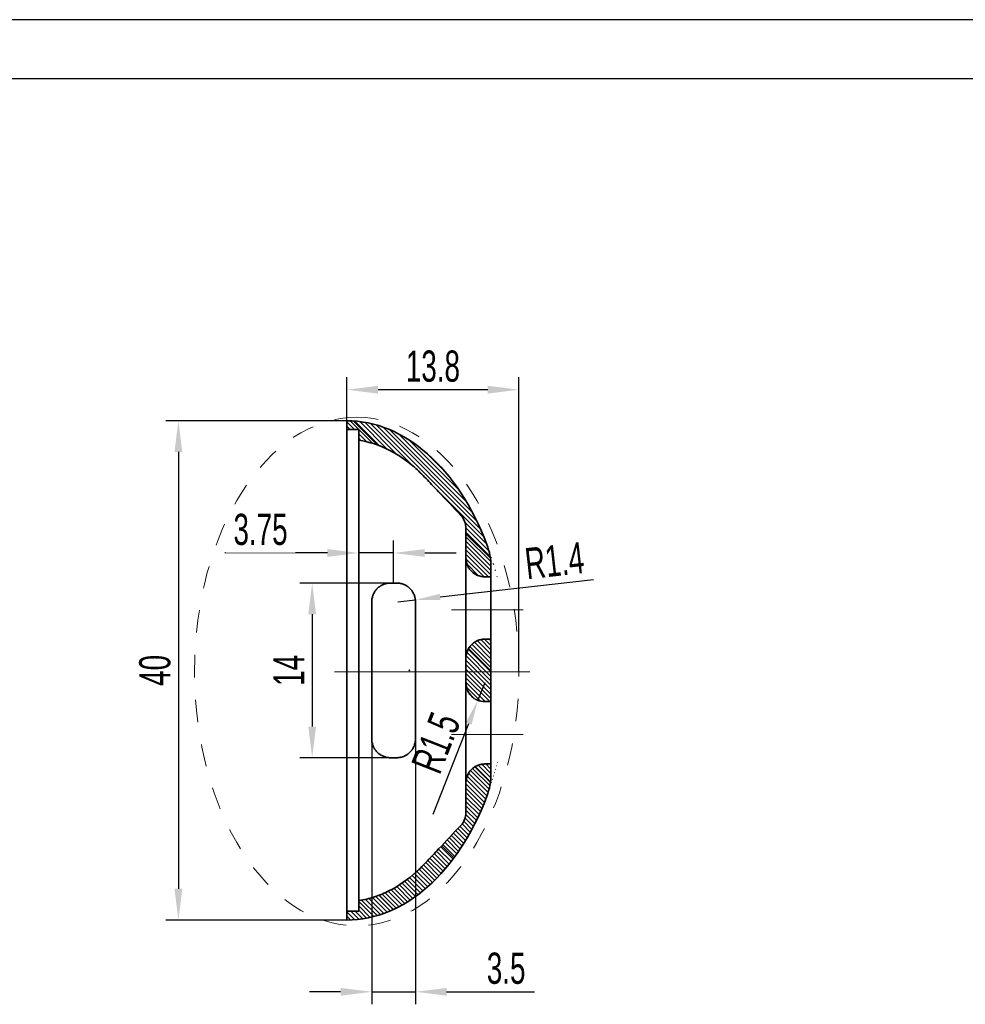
# Model space of a CAD drawing. Header units: millimetres. Extents: x 1490 to 1787, y 294 to 785.
# Tile 10 of 11: x 1620 to 1695, y 706 to 785. Entities that reach past the tile are written whole.
import ezdxf

# ---------------------------------------------------------------- set-up
doc = ezdxf.new("R2010")
doc.units = ezdxf.units.MM
doc.header["$LTSCALE"] = 1.8
doc.header["$MEASUREMENT"] = 0
doc.linetypes.add('点画线', pattern=[18, 12, -2, 2, -2])
doc.linetypes.add('虚线', pattern=[2, 1, -1])
doc.layers.add('1轮廓实线层', color=7, linetype='Continuous')
doc.layers.add('2细线层', color=4, linetype='Continuous')
for name, color, linetype, lineweight in [('中心线层', 1, '点画线', 18), ('剖面线层', 4, 'Continuous', 18), ('尺寸线层', 3, 'Continuous', 18), ('粗实线层', 7, 'Continuous', 35), ('虚线层', 6, '虚线', 18)]:
    doc.layers.add(name, color=color, linetype=linetype, lineweight=lineweight)
doc.styles.add('标准', font='txt', dxfattribs={"width": 0.667})
doc.dimstyles.new('标准', dxfattribs={"dimtxt": 2.5, "dimasz": 2.5, "dimexe": 1, "dimexo": 0, "dimtad": 1, "dimdsep": 46, "dimtxsty": '标准', "dimblk": '_CAXARROW', "dimcen": 0, "dimdle": 3.5, "dimazin": 2, "dimtfac": 0.707107, "dimtdec": 3, "dimtmove": 0, "dimatfit": 3, "dimfxl": 1, "dimtolj": 1, "dimarcsym": 1})

# ---------------------------------------------------------------- blocks, each defined once
blk = doc.blocks.new('_CAXARROW')
blk.add_hatch(color=0).paths.add_polyline_path([(0, 0), (-1, 0.125), (-1, -0.125)], flags=0)
blk = doc.blocks.new('*D51')
at = {"layer": 'Defpoints', "color": 0}
for p in [(1649.505, 739.754), (1642.976, 725.754), (1649.755, 725.754)]:
    blk.add_point(p, dxfattribs=at)
at = {"layer": '尺寸线层', "color": 0, "lineweight": -2}
for p, q in [((1649.505, 739.754), (1641.976, 739.754)), ((1642.976, 737.254), (1642.976, 728.254)), ((1649.755, 725.754), (1641.976, 725.754))]:
    blk.add_line(p, q, dxfattribs=at)
at = {"layer": '尺寸线层', "color": 0, "lineweight": -2, "xscale": 2.5, "yscale": 2.5, "zscale": 2.5}
for p, rotation in [((1642.976, 739.754), 90), ((1642.976, 725.754), 270)]:
    blk.add_blockref('_CAXARROW', p, dxfattribs=dict(at, rotation=rotation))
at = {"layer": '尺寸线层', "color": 0, "insert": (1641.101, 732.754), "char_height": 2.5, "attachment_point": 5, "rotation": 90, "style": '标准'}
blk.add_mtext('\\A1;14', dxfattribs=at)
blk = doc.blocks.new('*D59')
at = {"layer": 'Defpoints', "color": 0}
for p in [(1645.755, 755.242), (1645.755, 732.627), (1659.551, 732.662)]:
    blk.add_point(p, dxfattribs=at)
at = {"layer": '尺寸线层', "color": 0, "lineweight": -2}
for p, q in [((1645.755, 732.627), (1645.755, 756.242)), ((1659.551, 732.662), (1659.551, 756.242)), ((1657.051, 755.242), (1648.255, 755.242))]:
    blk.add_line(p, q, dxfattribs=at)
at = {"layer": '尺寸线层', "color": 0, "lineweight": -2, "xscale": 2.5, "yscale": 2.5, "zscale": 2.5, "rotation": 180}
blk.add_blockref('_CAXARROW', (1645.755, 755.242), dxfattribs=at)
at = {"layer": '尺寸线层', "color": 0, "lineweight": -2, "xscale": 2.5, "yscale": 2.5, "zscale": 2.5}
blk.add_blockref('_CAXARROW', (1659.551, 755.242), dxfattribs=at)
at = {"layer": '尺寸线层', "color": 0, "insert": (1652.653, 757.117), "char_height": 2.5, "attachment_point": 5, "style": '标准'}
blk.add_mtext('\\A1;13.8', dxfattribs=at)
blk = doc.blocks.new('*D95')
at = {"layer": 'Defpoints', "color": 0}
for p in [(1645.755, 752.754), (1632.254, 712.754), (1645.755, 712.754)]:
    blk.add_point(p, dxfattribs=at)
at = {"layer": '尺寸线层', "color": 0, "lineweight": -2}
for p, q in [((1645.755, 752.754), (1631.254, 752.754)), ((1632.254, 750.254), (1632.254, 715.254)), ((1645.755, 712.754), (1631.254, 712.754))]:
    blk.add_line(p, q, dxfattribs=at)
at = {"layer": '尺寸线层', "color": 0, "lineweight": -2, "xscale": 2.5, "yscale": 2.5, "zscale": 2.5}
for p, rotation in [((1632.254, 752.754), 90), ((1632.254, 712.754), 270)]:
    blk.add_blockref('_CAXARROW', p, dxfattribs=dict(at, rotation=rotation))
at = {"layer": '尺寸线层', "color": 0, "insert": (1630.379, 732.754), "char_height": 2.5, "attachment_point": 5, "rotation": 90, "style": '标准'}
blk.add_mtext('\\A1;40', dxfattribs=at)
blk = doc.blocks.new('*D96')
at = {"layer": 'Defpoints', "color": 0}
for p in [(1649.855, 738.254), (1651.246, 738.411)]:
    blk.add_point(p, dxfattribs=at)
at = {"layer": '尺寸线层', "color": 0, "lineweight": -2}
for p, q in [((1665.519, 740.013), (1653.233, 738.634)), ((1649.855, 738.254), (1651.246, 738.411))]:
    blk.add_line(p, q, dxfattribs=at)
at = {"layer": '尺寸线层', "color": 0, "lineweight": -2, "xscale": 2, "yscale": 2, "zscale": 2, "rotation": 186.4054010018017}
blk.add_blockref('_CAXARROW', (1651.246, 738.411), dxfattribs=at)
at = {"layer": '尺寸线层', "color": 0, "insert": (1662.398, 741.549), "char_height": 2.5, "attachment_point": 5, "rotation": 6.4054, "style": '标准'}
blk.add_mtext('\\A1;R1.4', dxfattribs=at)
blk = doc.blocks.new('*D97')
at = {"layer": 'Defpoints', "color": 0}
for p in [(1656.805, 731.755), (1656.257, 730.358)]:
    blk.add_point(p, dxfattribs=at)
at = {"layer": '尺寸线层', "color": 0, "lineweight": -2}
for p, q in [((1656.805, 731.755), (1656.257, 730.358)), ((1652.68, 721.239), (1655.527, 728.496))]:
    blk.add_line(p, q, dxfattribs=at)
at = {"layer": '尺寸线层', "color": 0, "lineweight": -2, "xscale": 2, "yscale": 2, "zscale": 2, "rotation": 68.58185056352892}
blk.add_blockref('_CAXARROW', (1656.257, 730.358), dxfattribs=at)
at = {"layer": '尺寸线层', "color": 0, "insert": (1652.906, 726.949), "char_height": 2.5, "attachment_point": 5, "rotation": 68.58185, "style": '标准'}
blk.add_mtext('\\A1;R1.5', dxfattribs=at)
blk = doc.blocks.new('*D106')
at = {"layer": 'Defpoints', "color": 0}
for p in [(1651.255, 732.627), (1647.755, 727.254), (1651.255, 707)]:
    blk.add_point(p, dxfattribs=at)
at = {"layer": '尺寸线层', "color": 0, "lineweight": -2}
for p, q in [((1651.255, 732.627), (1651.255, 706)), ((1647.755, 727.254), (1647.755, 706)), ((1645.255, 707), (1642.755, 707)), ((1647.755, 707), (1651.255, 707)), ((1653.755, 707), (1660.793, 707))]:
    blk.add_line(p, q, dxfattribs=at)
at = {"layer": '尺寸线层', "color": 0, "lineweight": -2, "xscale": 2.5, "yscale": 2.5, "zscale": 2.5}
blk.add_blockref('_CAXARROW', (1647.755, 707), dxfattribs=at)
at = {"layer": '尺寸线层', "color": 0, "lineweight": -2, "xscale": 2.5, "yscale": 2.5, "zscale": 2.5, "rotation": 180}
blk.add_blockref('_CAXARROW', (1651.255, 707), dxfattribs=at)
at = {"layer": '尺寸线层', "color": 0, "insert": (1658.524, 708.875), "char_height": 2.5, "attachment_point": 5, "style": '标准'}
blk.add_mtext('\\A1;3.5', dxfattribs=at)
blk = doc.blocks.new('*D108')
at = {"layer": 'Defpoints', "color": 0}
for p in [(1646.705, 742.162), (1646.705, 739.754), (1649.505, 739.754)]:
    blk.add_point(p, dxfattribs=at)
at = {"layer": '尺寸线层', "color": 0, "lineweight": -2}
for p, q in [((1646.705, 739.754), (1646.705, 743.162)), ((1649.505, 739.754), (1649.505, 743.162)), ((1644.205, 742.162), (1635.974, 742.162)), ((1649.505, 742.162), (1646.705, 742.162)), ((1652.005, 742.162), (1654.505, 742.162))]:
    blk.add_line(p, q, dxfattribs=at)
at = {"layer": '尺寸线层', "color": 0, "lineweight": -2, "xscale": 2.5, "yscale": 2.5, "zscale": 2.5}
blk.add_blockref('_CAXARROW', (1646.705, 742.162), dxfattribs=at)
at = {"layer": '尺寸线层', "color": 0, "lineweight": -2, "xscale": 2.5, "yscale": 2.5, "zscale": 2.5, "rotation": 180}
blk.add_blockref('_CAXARROW', (1649.505, 742.162), dxfattribs=at)
at = {"layer": '尺寸线层', "color": 0, "insert": (1638.839, 744.037), "char_height": 2.5, "attachment_point": 5, "style": '标准', "bg_fill": 3, "box_fill_scale": 1.25, "bg_fill_color": 257, "bg_fill_transparency": 0}
blk.add_mtext('\\A1;3.75', dxfattribs=at)

msp = doc.modelspace()

# ---------------------------------------------------------------- hatches: boundary and pattern name
at = {"layer": '剖面线层'}
h = msp.add_hatch(dxfattribs=at)
h.set_pattern_fill('ANSI31', color=256, scale=2, angle=270, style=0)
h.set_pattern_definition([(315, (-582.08582, -33.1844), (0.176776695, 0.176776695), [])])
edge = h.paths.add_edge_path(flags=0)
edge.add_ellipse((1645.755, 732.754), major_axis=(0, 20), ratio=0.65, start_angle=300.29955, end_angle=360)
edge.add_line((1645.755, 752.754), (1645.755, 752.054))
edge.add_line((1645.755, 752.054), (1646.705, 752.054))
edge.add_line((1646.705, 752.054), (1646.705, 751.19))
edge.add_spline(control_points=[(1646.705, 751.19), (1647.574, 751.071), (1648.389, 750.797), (1649.547, 750.207), (1649.923, 749.978), (1650.632, 749.482), (1650.969, 749.213), (1651.451, 748.781), (1651.608, 748.633), (1651.914, 748.328), (1652.063, 748.169), (1652.51, 747.696), (1653.404, 746.75), (1654.299, 745.804), (1654.895, 745.173)], knot_values=[0, 0, 0, 0, 0.25, 0.25, 0.375, 0.375, 0.5, 0.5, 0.5625, 0.5625, 0.625, 0.625, 0.75, 1, 1, 1, 1], degree=3, periodic=0)
edge.add_arc((1653.805, 744.143), 1.5, 0, 43.38197, ccw=False)
edge.add_line((1655.305, 744.143), (1655.305, 741.755))
edge.add_spline(control_points=[(1655.305, 741.755), (1655.305, 741.655), (1655.314, 741.558), (1655.352, 741.366), (1655.381, 741.271), (1655.456, 741.09), (1655.503, 741.004), (1655.611, 740.841), (1655.675, 740.763), (1655.882, 740.556), (1656.049, 740.444), (1656.41, 740.294), (1656.607, 740.255), (1656.805, 740.255)], knot_values=[0, 0, 0, 0, 0.125, 0.125, 0.25, 0.25, 0.375, 0.375, 0.5, 0.5, 0.75, 0.75, 1, 1, 1, 1], degree=3, periodic=0)
edge.add_line((1656.805, 740.255), (1657.305, 740.255))
edge.add_line((1657.305, 740.255), (1657.305, 741.069))
edge.add_arc((1652.305, 741.069), 5, 360, 380.79791)
edge = h.paths.add_edge_path(flags=0)
edge.add_line((1655.305, 731.755), (1655.305, 733.754))
edge.add_spline(control_points=[(1655.305, 733.754), (1655.305, 733.952), (1655.345, 734.149), (1655.494, 734.51), (1655.606, 734.677), (1655.814, 734.884), (1655.891, 734.948), (1656.054, 735.056), (1656.14, 735.102), (1656.321, 735.178), (1656.417, 735.206), (1656.608, 735.245), (1656.706, 735.254), (1656.805, 735.254)], knot_values=[0, 0, 0, 0, 0.25, 0.25, 0.5, 0.5, 0.625, 0.625, 0.75, 0.75, 0.875, 0.875, 1, 1, 1, 1], degree=3, periodic=0)
edge.add_line((1656.805, 735.254), (1657.305, 735.254))
edge.add_line((1657.305, 735.254), (1657.305, 730.255))
edge.add_line((1657.305, 730.255), (1656.805, 730.255))
edge.add_spline(control_points=[(1656.805, 730.255), (1656.607, 730.255), (1656.41, 730.294), (1656.049, 730.444), (1655.882, 730.556), (1655.675, 730.763), (1655.611, 730.841), (1655.503, 731.004), (1655.456, 731.09), (1655.381, 731.271), (1655.352, 731.366), (1655.314, 731.558), (1655.305, 731.655), (1655.305, 731.755)], knot_values=[0, 0, 0, 0, 0.25, 0.25, 0.5, 0.5, 0.625, 0.625, 0.75, 0.75, 0.875, 0.875, 1, 1, 1, 1], degree=3, periodic=0)
edge = h.paths.add_edge_path(flags=0)
edge.add_ellipse((1645.755, 732.754), major_axis=(0, 20), ratio=0.65, start_angle=180, end_angle=239.70045)
edge.add_arc((1652.305, 724.439), 5, 339.20209, 360)
edge.add_line((1657.305, 724.439), (1657.305, 725.254))
edge.add_line((1657.305, 725.254), (1656.805, 725.254))
edge.add_spline(control_points=[(1656.805, 725.254), (1656.706, 725.254), (1656.608, 725.245), (1656.417, 725.206), (1656.321, 725.178), (1656.14, 725.102), (1656.054, 725.056), (1655.891, 724.948), (1655.814, 724.884), (1655.606, 724.677), (1655.494, 724.51), (1655.345, 724.149), (1655.305, 723.952), (1655.305, 723.754)], knot_values=[0, 0, 0, 0, 0.125, 0.125, 0.25, 0.25, 0.375, 0.375, 0.5, 0.5, 0.75, 0.75, 1, 1, 1, 1], degree=3, periodic=0)
edge.add_line((1655.305, 723.754), (1655.305, 721.366))
edge.add_arc((1653.805, 721.366), 1.5, 316.61803, 360, ccw=False)
edge.add_spline(control_points=[(1654.895, 720.336), (1654.299, 719.706), (1653.406, 718.761), (1652.513, 717.815), (1652.066, 717.343), (1651.918, 717.185), (1651.611, 716.879), (1651.453, 716.73), (1650.643, 716.005), (1649.941, 715.504), (1648.784, 714.912), (1648.38, 714.743), (1647.558, 714.476), (1647.137, 714.378), (1646.705, 714.319)], knot_values=[0, 0, 0, 0, 0.25, 0.375, 0.375, 0.4375, 0.4375, 0.5, 0.5, 0.75, 0.75, 0.875, 0.875, 1, 1, 1, 1], degree=3, periodic=0)
edge.add_line((1646.705, 714.319), (1646.705, 713.454))
edge.add_line((1646.705, 713.454), (1645.755, 713.454))
edge.add_line((1645.755, 713.454), (1645.755, 712.754))

# ---------------------------------------------------------------- linework, layer by layer
msp.add_arc((1656.805, 731.755), 1.5, 180.01439, 269.98561)
at = {"layer": '1轮廓实线层'}
msp.add_line((1766.39, 780.165), (1514.075, 780.165), dxfattribs=at)
at = {"layer": '2细线层'}
msp.add_line((1771.115, 784.89), (1490.45, 784.89), dxfattribs=at)
at = {"layer": '中心线层'}
for p, q in [((1654.144, 737.603), (1659.891, 737.603)), ((1644.762, 732.627), (1660.435, 732.627)), ((1654.144, 727.626), (1659.891, 727.626))]:
    msp.add_line(p, q, dxfattribs=at)
at = {"layer": '剖面线层'}
for p, q in [((1648.177, 750.829), (1646.267, 752.739)), ((1657.259, 741.748), (1655.305, 743.701)), ((1657.305, 732.721), (1655.512, 734.514)), ((1657.262, 723.784), (1656.016, 725.03))]:
    msp.add_line(p, q, dxfattribs=at)
at = {"layer": '粗实线层'}
for p, q in [((1645.755, 752.054), (1645.755, 752.754)), ((1645.755, 752.054), (1645.755, 750.52)), ((1646.705, 752.054), (1645.755, 752.054)), ((1646.705, 751.19), (1646.705, 752.054)), ((1655.305, 741.755), (1655.305, 744.143)), ((1657.305, 741.069), (1657.305, 740.255)), ((1657.305, 740.255), (1656.805, 740.255)), ((1656.805, 735.254), (1657.305, 735.254)), ((1657.305, 735.254), (1657.305, 730.255)), ((1655.305, 731.755), (1655.305, 733.754)), ((1657.305, 730.255), (1656.805, 730.255)), ((1656.805, 725.254), (1657.305, 725.254)), ((1657.305, 725.254), (1657.305, 724.439)), ((1655.305, 721.366), (1655.305, 723.754)), ((1654.335, 717.73), (1653.357, 718.708)), ((1645.755, 713.454), (1645.755, 714.989)), ((1646.705, 713.454), (1646.705, 714.319)), ((1649.488, 713.597), (1648.344, 714.742)), ((1645.755, 713.454), (1646.705, 713.454)), ((1645.755, 712.754), (1645.755, 713.454))]:
    msp.add_line(p, q, dxfattribs=at)
for centre, radius, start, end in [((1653.805, 744.143), 1.5, 0, 43.38197), ((1652.305, 741.069), 5, 0, 20.79791), ((1652.305, 724.439), 5, 339.20209, 0), ((1653.805, 721.366), 1.5, 316.61803, 0)]:
    msp.add_arc(centre, radius, start, end, dxfattribs=at)
for start_param, end_param in [(5.241216, 6.283185), (3.141593, 4.183562)]:
    msp.add_ellipse((1645.755, 732.754), major_axis=(0, 20), ratio=0.65, start_param=start_param, end_param=end_param, dxfattribs=at)
for points, knots in [([(1646.705, 750.198), (1646.705, 750.273), (1646.705, 750.415), (1646.705, 750.544), (1646.705, 750.635), (1646.705, 750.665), (1646.705, 750.722), (1646.705, 750.75), (1646.705, 750.829), (1646.705, 750.877), (1646.705, 750.942), (1646.705, 750.963), (1646.705, 750.992), (1646.705, 751.001), (1646.705, 751.019), (1646.705, 751.028), (1646.705, 751.07), (1646.705, 751.126), (1646.705, 751.161), (1646.705, 751.175), (1646.705, 751.178), (1646.705, 751.182), (1646.705, 751.184), (1646.705, 751.188), (1646.705, 751.19), (1646.705, 751.19)], [0, 0, 0, 0, 0.125002, 0.250004, 0.250004, 0.312505, 0.312505, 0.375006, 0.375006, 0.500008, 0.500008, 0.562509, 0.562509, 0.59376, 0.59376, 0.62501, 0.62501, 0.750012, 0.875014, 0.875014, 0.906265, 0.906265, 0.937515, 0.937515, 1, 1, 1, 1]), ([(1654.895, 745.173), (1654.299, 745.804), (1653.404, 746.75), (1652.51, 747.696), (1652.063, 748.169), (1651.914, 748.328), (1651.608, 748.633), (1651.451, 748.781), (1650.969, 749.213), (1650.632, 749.482), (1649.923, 749.978), (1649.547, 750.207), (1648.389, 750.797), (1647.574, 751.071), (1646.705, 751.19)], [0, 0, 0, 0, 0.25, 0.375, 0.375, 0.4375, 0.4375, 0.5, 0.5, 0.625, 0.625, 0.75, 0.75, 1, 1, 1, 1]), ([(1645.755, 714.989), (1645.755, 717.751), (1645.755, 720.619), (1645.755, 726.575), (1645.755, 729.663), (1645.755, 738.898), (1645.755, 744.995), (1645.755, 750.52)], [0, 0, 0, 0, 0.25, 0.25, 0.5, 0.5, 1, 1, 1, 1]), ([(1646.705, 715.31), (1646.705, 715.989), (1646.705, 716.674), (1646.705, 718.06), (1646.705, 718.76), (1646.705, 720.174), (1646.705, 720.888), (1646.705, 722.33), (1646.705, 723.059), (1646.705, 724.162), (1646.705, 724.531), (1646.705, 725.088), (1646.705, 725.367), (1646.705, 725.648), (1646.705, 725.835), (1646.705, 725.928), (1646.705, 726.771), (1646.705, 727.52), (1646.705, 729.019), (1646.705, 729.769), (1646.705, 731.268), (1646.705, 732.019), (1646.705, 733.52), (1646.705, 734.27), (1646.705, 735.772), (1646.705, 736.524), (1646.705, 737.651), (1646.705, 738.027), (1646.705, 738.497), (1646.705, 738.591), (1646.705, 738.779), (1646.705, 738.873), (1646.705, 739.154), (1646.705, 739.341), (1646.705, 740.275), (1646.705, 741.014), (1646.705, 742.479), (1646.705, 743.205), (1646.705, 744.641), (1646.705, 745.353), (1646.705, 746.761), (1646.705, 747.459), (1646.705, 748.839), (1646.705, 749.522), (1646.705, 750.198)], [0, 0, 0, 0, 0.0625, 0.0625, 0.125, 0.125, 0.1875, 0.1875, 0.25, 0.25, 0.28125, 0.28125, 0.296875, 0.304687, 0.304687, 0.3125, 0.3125, 0.375, 0.375, 0.4375, 0.4375, 0.5, 0.5, 0.5625, 0.5625, 0.625, 0.625, 0.65625, 0.65625, 0.664062, 0.664062, 0.671875, 0.671875, 0.6875, 0.6875, 0.75, 0.75, 0.8125, 0.8125, 0.875, 0.875, 0.9375, 0.9375, 1, 1, 1, 1]), ([(1655.305, 741.16), (1655.305, 741.23), (1655.305, 741.293), (1655.305, 741.38), (1655.305, 741.407), (1655.305, 741.459), (1655.305, 741.483), (1655.305, 741.551), (1655.305, 741.629), (1655.305, 741.683), (1655.305, 741.714), (1655.305, 741.723), (1655.305, 741.738), (1655.305, 741.743), (1655.305, 741.752), (1655.305, 741.754), (1655.305, 741.755)], [0, 0, 0, 0, 0.178356, 0.178356, 0.267534, 0.267534, 0.356711, 0.356711, 0.535067, 0.713423, 0.713423, 0.802601, 0.802601, 0.891778, 0.891778, 1, 1, 1, 1]), ([(1656.805, 740.255), (1656.607, 740.255), (1656.41, 740.294), (1656.049, 740.444), (1655.882, 740.556), (1655.675, 740.763), (1655.611, 740.841), (1655.503, 741.004), (1655.456, 741.09), (1655.381, 741.271), (1655.352, 741.366), (1655.314, 741.558), (1655.305, 741.655), (1655.305, 741.755)], [0, 0, 0, 0, 0.25, 0.25, 0.5, 0.5, 0.625, 0.625, 0.75, 0.75, 0.875, 0.875, 1, 1, 1, 1]), ([(1655.305, 733.754), (1655.305, 733.754), (1655.305, 733.754), (1655.305, 733.755), (1655.305, 733.756), (1655.305, 733.762), (1655.305, 733.773), (1655.305, 733.809), (1655.305, 733.832), (1655.305, 733.893), (1655.305, 733.929), (1655.305, 733.993), (1655.305, 734.016), (1655.305, 734.065), (1655.305, 734.091), (1655.305, 734.173), (1655.305, 734.293), (1655.305, 734.435), (1655.305, 734.55), (1655.305, 734.59), (1655.305, 734.652), (1655.305, 734.673), (1655.305, 734.715), (1655.305, 734.823), (1655.305, 734.937), (1655.305, 735.128), (1655.305, 735.227), (1655.305, 735.435), (1655.305, 735.543), (1655.305, 735.683), (1655.305, 735.711), (1655.305, 735.768), (1655.305, 735.854), (1655.305, 735.941), (1655.305, 736.118), (1655.305, 736.237), (1655.305, 736.481), (1655.305, 736.606), (1655.305, 736.796), (1655.305, 736.86), (1655.305, 736.957), (1655.305, 736.989), (1655.305, 737.054), (1655.305, 737.086), (1655.305, 737.378), (1655.305, 737.638), (1655.305, 738.029), (1655.305, 738.16), (1655.305, 738.421), (1655.305, 738.55), (1655.305, 738.804), (1655.305, 738.929), (1655.305, 739.176), (1655.305, 739.297), (1655.305, 739.446), (1655.305, 739.476), (1655.305, 739.535), (1655.305, 739.565), (1655.305, 739.653), (1655.305, 739.71), (1655.305, 739.88), (1655.305, 740.099), (1655.305, 740.303), (1655.305, 740.45), (1655.305, 740.498), (1655.305, 740.568), (1655.305, 740.592), (1655.305, 740.638), (1655.305, 740.66), (1655.305, 740.773), (1655.305, 740.857), (1655.305, 741.017), (1655.305, 741.091), (1655.305, 741.16)], [0, 0, 0, 0, 0.004947, 0.004947, 0.014423, 0.014423, 0.05233, 0.05233, 0.090237, 0.090237, 0.128144, 0.128144, 0.147097, 0.147097, 0.16605, 0.16605, 0.203957, 0.241864, 0.241864, 0.260817, 0.260817, 0.270294, 0.270294, 0.279771, 0.317678, 0.317678, 0.355584, 0.355584, 0.393491, 0.393491, 0.402968, 0.402968, 0.412445, 0.431398, 0.431398, 0.469305, 0.469305, 0.507212, 0.507212, 0.526165, 0.526165, 0.535642, 0.535642, 0.545118, 0.545118, 0.620932, 0.620932, 0.658839, 0.658839, 0.696746, 0.696746, 0.734652, 0.734652, 0.772559, 0.772559, 0.782036, 0.782036, 0.791513, 0.791513, 0.810466, 0.810466, 0.848373, 0.88628, 0.88628, 0.905233, 0.905233, 0.91471, 0.91471, 0.924186, 0.924186, 0.962093, 0.962093, 1, 1, 1, 1]), ([(1657.305, 735.254), (1657.305, 735.254), (1657.305, 735.257), (1657.305, 735.269), (1657.305, 735.291), (1657.305, 735.328), (1657.305, 735.356), (1657.305, 735.362), (1657.305, 735.374), (1657.305, 735.38), (1657.305, 735.4), (1657.305, 735.414), (1657.305, 735.46), (1657.305, 735.527), (1657.305, 735.609), (1657.305, 735.675), (1657.305, 735.709), (1657.305, 735.746), (1657.305, 735.771), (1657.305, 735.783), (1657.305, 735.899), (1657.305, 736.012), (1657.305, 736.198), (1657.305, 736.263), (1657.305, 736.365), (1657.305, 736.399), (1657.305, 736.469), (1657.305, 736.504), (1657.305, 736.683), (1657.305, 736.832), (1657.305, 737.027), (1657.305, 737.066), (1657.305, 737.146), (1657.305, 737.186), (1657.305, 737.307), (1657.305, 737.387), (1657.305, 737.63), (1657.305, 737.793), (1657.305, 737.978), (1657.305, 737.998), (1657.305, 738.039), (1657.305, 738.101), (1657.305, 738.161), (1657.305, 738.282), (1657.305, 738.441), (1657.305, 738.634), (1657.305, 738.747), (1657.305, 738.804), (1657.305, 738.822), (1657.305, 738.859), (1657.305, 738.951), (1657.305, 739.111), (1657.305, 739.309), (1657.305, 739.433), (1657.305, 739.552), (1657.305, 739.608), (1657.305, 739.713), (1657.305, 739.763), (1657.305, 739.856), (1657.305, 739.899), (1657.305, 739.959), (1657.305, 739.978), (1657.305, 740.014), (1657.305, 740.032), (1657.305, 740.081), (1657.305, 740.138), (1657.305, 740.18), (1657.305, 740.206), (1657.305, 740.218), (1657.305, 740.227), (1657.305, 740.233), (1657.305, 740.236), (1657.305, 740.249), (1657.305, 740.254), (1657.305, 740.255)], [0, 0, 0, 0, 0.026315, 0.026315, 0.057564, 0.088813, 0.088813, 0.096625, 0.096625, 0.104438, 0.104438, 0.120062, 0.120062, 0.151311, 0.18256, 0.18256, 0.198185, 0.205997, 0.205997, 0.213809, 0.213809, 0.276307, 0.276307, 0.307556, 0.307556, 0.323181, 0.323181, 0.338805, 0.338805, 0.401303, 0.401303, 0.416927, 0.416927, 0.432552, 0.432552, 0.463801, 0.463801, 0.526299, 0.526299, 0.534111, 0.534111, 0.541923, 0.557548, 0.557548, 0.588797, 0.620046, 0.63567, 0.63567, 0.643483, 0.643483, 0.651295, 0.682544, 0.713793, 0.745042, 0.745042, 0.776291, 0.776291, 0.80754, 0.80754, 0.838789, 0.838789, 0.854413, 0.854413, 0.870038, 0.870038, 0.901287, 0.932536, 0.932536, 0.94816, 0.955973, 0.955973, 0.963785, 0.963785, 1, 1, 1, 1]), ([(1647.755, 738.254), (1647.755, 738.354), (1647.765, 738.452), (1647.794, 738.596), (1647.806, 738.644), (1647.828, 738.715), (1647.836, 738.738), (1647.852, 738.785), (1647.861, 738.808), (1647.909, 738.921), (1647.955, 739.008), (1648.023, 739.109), (1648.037, 739.129), (1648.066, 739.169), (1648.081, 739.188), (1648.128, 739.246), (1648.161, 739.282), (1648.265, 739.385), (1648.34, 739.447), (1648.442, 739.515), (1648.463, 739.528), (1648.505, 739.553), (1648.527, 739.565), (1648.592, 739.6), (1648.68, 739.642), (1648.772, 739.675), (1648.842, 739.696), (1648.866, 739.703), (1648.913, 739.715), (1648.937, 739.72), (1649.059, 739.745), (1649.156, 739.754), (1649.255, 739.754)], [0, 0, 0, 0, 0.125, 0.125, 0.1875, 0.1875, 0.21875, 0.21875, 0.25, 0.25, 0.375, 0.375, 0.40625, 0.40625, 0.4375, 0.4375, 0.5, 0.5, 0.625, 0.625, 0.65625, 0.65625, 0.6875, 0.6875, 0.75, 0.8125, 0.8125, 0.84375, 0.84375, 0.875, 0.875, 1, 1, 1, 1]), ([(1649.755, 739.754), (1649.853, 739.754), (1649.949, 739.745), (1650.092, 739.716), (1650.139, 739.704), (1650.209, 739.683), (1650.232, 739.675), (1650.279, 739.659), (1650.302, 739.65), (1650.415, 739.603), (1650.502, 739.558), (1650.604, 739.49), (1650.624, 739.476), (1650.664, 739.447), (1650.684, 739.432), (1650.742, 739.385), (1650.778, 739.352), (1650.883, 739.248), (1650.945, 739.172), (1651.013, 739.069), (1651.027, 739.048), (1651.052, 739.005), (1651.064, 738.983), (1651.099, 738.918), (1651.141, 738.829), (1651.174, 738.736), (1651.196, 738.665), (1651.203, 738.642), (1651.215, 738.594), (1651.22, 738.569), (1651.245, 738.449), (1651.255, 738.352), (1651.255, 738.254)], [0, 0, 0, 0, 0.125, 0.125, 0.1875, 0.1875, 0.21875, 0.21875, 0.25, 0.25, 0.375, 0.375, 0.40625, 0.40625, 0.4375, 0.4375, 0.5, 0.5, 0.625, 0.625, 0.65625, 0.65625, 0.6875, 0.6875, 0.75, 0.8125, 0.8125, 0.84375, 0.84375, 0.875, 0.875, 1, 1, 1, 1]), ([(1647.755, 727.254), (1647.755, 728.171), (1647.755, 729.088), (1647.755, 730.922), (1647.755, 731.838), (1647.755, 733.672), (1647.755, 734.588), (1647.755, 736.421), (1647.755, 737.338), (1647.755, 738.254)], [0, 0, 0, 0, 0.25, 0.25, 0.5, 0.5, 0.75, 0.75, 1, 1, 1, 1]), ([(1651.255, 738.254), (1651.255, 737.337), (1651.255, 736.421), (1651.255, 734.587), (1651.255, 733.67), (1651.255, 731.837), (1651.255, 730.92), (1651.255, 729.087), (1651.255, 728.171), (1651.255, 727.254)], [0, 0, 0, 0, 0.25, 0.25, 0.5, 0.5, 0.75, 0.75, 1, 1, 1, 1]), ([(1655.305, 733.754), (1655.305, 733.952), (1655.345, 734.149), (1655.494, 734.51), (1655.606, 734.677), (1655.814, 734.884), (1655.891, 734.948), (1656.054, 735.056), (1656.14, 735.102), (1656.321, 735.178), (1656.417, 735.206), (1656.608, 735.245), (1656.706, 735.254), (1656.805, 735.254)], [0, 0, 0, 0, 0.25, 0.25, 0.5, 0.5, 0.625, 0.625, 0.75, 0.75, 0.875, 0.875, 1, 1, 1, 1]), ([(1655.305, 731.16), (1655.305, 731.23), (1655.305, 731.293), (1655.305, 731.38), (1655.305, 731.407), (1655.305, 731.459), (1655.305, 731.483), (1655.305, 731.551), (1655.305, 731.629), (1655.305, 731.683), (1655.305, 731.714), (1655.305, 731.723), (1655.305, 731.738), (1655.305, 731.743), (1655.305, 731.752), (1655.305, 731.754), (1655.305, 731.755)], [0, 0, 0, 0, 0.178356, 0.178356, 0.267534, 0.267534, 0.356711, 0.356711, 0.535067, 0.713423, 0.713423, 0.802601, 0.802601, 0.891778, 0.891778, 1, 1, 1, 1]), ([(1655.895, 730.562), (1655.842, 730.603), (1655.791, 730.647), (1655.675, 730.763), (1655.611, 730.841), (1655.503, 731.004), (1655.456, 731.09), (1655.381, 731.271), (1655.352, 731.366), (1655.314, 731.558), (1655.305, 731.655), (1655.305, 731.755)], [0.4144655, 0.4144655, 0.4144655, 0.4144655, 0.5, 0.5, 0.625, 0.625, 0.75, 0.75, 0.875, 0.875, 1, 1, 1, 1]), ([(1655.305, 723.754), (1655.305, 723.754), (1655.305, 723.754), (1655.305, 723.755), (1655.305, 723.756), (1655.305, 723.762), (1655.305, 723.773), (1655.305, 723.809), (1655.305, 723.832), (1655.305, 723.893), (1655.305, 723.929), (1655.305, 723.993), (1655.305, 724.016), (1655.305, 724.065), (1655.305, 724.091), (1655.305, 724.173), (1655.305, 724.293), (1655.305, 724.435), (1655.305, 724.55), (1655.305, 724.59), (1655.305, 724.652), (1655.305, 724.673), (1655.305, 724.715), (1655.305, 724.823), (1655.305, 724.937), (1655.305, 725.128), (1655.305, 725.227), (1655.305, 725.435), (1655.305, 725.543), (1655.305, 725.683), (1655.305, 725.711), (1655.305, 725.768), (1655.305, 725.854), (1655.305, 725.941), (1655.305, 726.118), (1655.305, 726.237), (1655.305, 726.481), (1655.305, 726.606), (1655.305, 726.796), (1655.305, 726.86), (1655.305, 726.957), (1655.305, 726.989), (1655.305, 727.054), (1655.305, 727.086), (1655.305, 727.378), (1655.305, 727.638), (1655.305, 728.029), (1655.305, 728.16), (1655.305, 728.421), (1655.305, 728.55), (1655.305, 728.804), (1655.305, 728.929), (1655.305, 729.176), (1655.305, 729.297), (1655.305, 729.446), (1655.305, 729.476), (1655.305, 729.535), (1655.305, 729.565), (1655.305, 729.653), (1655.305, 729.71), (1655.305, 729.88), (1655.305, 730.099), (1655.305, 730.303), (1655.305, 730.45), (1655.305, 730.498), (1655.305, 730.568), (1655.305, 730.592), (1655.305, 730.638), (1655.305, 730.66), (1655.305, 730.773), (1655.305, 730.857), (1655.305, 731.017), (1655.305, 731.091), (1655.305, 731.16)], [0, 0, 0, 0, 0.004946, 0.004946, 0.014423, 0.014423, 0.05233, 0.05233, 0.090237, 0.090237, 0.128143, 0.128143, 0.147097, 0.147097, 0.16605, 0.16605, 0.203957, 0.241864, 0.241864, 0.260817, 0.260817, 0.270294, 0.270294, 0.279771, 0.317677, 0.317677, 0.355584, 0.355584, 0.393491, 0.393491, 0.402968, 0.402968, 0.412444, 0.431398, 0.431398, 0.469305, 0.469305, 0.507211, 0.507211, 0.526165, 0.526165, 0.535642, 0.535642, 0.545118, 0.545118, 0.620932, 0.620932, 0.658839, 0.658839, 0.696746, 0.696746, 0.734652, 0.734652, 0.772559, 0.772559, 0.782036, 0.782036, 0.791513, 0.791513, 0.810466, 0.810466, 0.848373, 0.88628, 0.88628, 0.905233, 0.905233, 0.91471, 0.91471, 0.924186, 0.924186, 0.962093, 0.962093, 1, 1, 1, 1]), ([(1656.805, 730.255), (1656.607, 730.255), (1656.41, 730.294), (1656.189, 730.386), (1656.148, 730.405), (1656.109, 730.426)], [0, 0, 0, 0, 0.25, 0.25, 0.3066182, 0.3066182, 0.3066182, 0.3066182]), ([(1657.305, 725.254), (1657.305, 725.254), (1657.305, 725.257), (1657.305, 725.269), (1657.305, 725.291), (1657.305, 725.328), (1657.305, 725.356), (1657.305, 725.362), (1657.305, 725.374), (1657.305, 725.38), (1657.305, 725.4), (1657.305, 725.414), (1657.305, 725.46), (1657.305, 725.527), (1657.305, 725.609), (1657.305, 725.675), (1657.305, 725.709), (1657.305, 725.746), (1657.305, 725.771), (1657.305, 725.783), (1657.305, 725.899), (1657.305, 726.012), (1657.305, 726.198), (1657.305, 726.263), (1657.305, 726.365), (1657.305, 726.399), (1657.305, 726.469), (1657.305, 726.504), (1657.305, 726.683), (1657.305, 726.832), (1657.305, 727.027), (1657.305, 727.066), (1657.305, 727.146), (1657.305, 727.186), (1657.305, 727.307), (1657.305, 727.387), (1657.305, 727.63), (1657.305, 727.793), (1657.305, 727.978), (1657.305, 727.998), (1657.305, 728.039), (1657.305, 728.101), (1657.305, 728.161), (1657.305, 728.282), (1657.305, 728.441), (1657.305, 728.634), (1657.305, 728.747), (1657.305, 728.804), (1657.305, 728.822), (1657.305, 728.859), (1657.305, 728.951), (1657.305, 729.111), (1657.305, 729.309), (1657.305, 729.433), (1657.305, 729.552), (1657.305, 729.608), (1657.305, 729.713), (1657.305, 729.763), (1657.305, 729.856), (1657.305, 729.899), (1657.305, 729.959), (1657.305, 729.978), (1657.305, 730.014), (1657.305, 730.032), (1657.305, 730.081), (1657.305, 730.138), (1657.305, 730.18), (1657.305, 730.206), (1657.305, 730.218), (1657.305, 730.227), (1657.305, 730.233), (1657.305, 730.236), (1657.305, 730.249), (1657.305, 730.254), (1657.305, 730.255)], [0, 0, 0, 0, 0.026315, 0.026315, 0.057564, 0.088813, 0.088813, 0.096625, 0.096625, 0.104438, 0.104438, 0.120062, 0.120062, 0.151311, 0.18256, 0.18256, 0.198184, 0.205997, 0.205997, 0.213809, 0.213809, 0.276307, 0.276307, 0.307556, 0.307556, 0.32318, 0.32318, 0.338805, 0.338805, 0.401303, 0.401303, 0.416927, 0.416927, 0.432552, 0.432552, 0.463801, 0.463801, 0.526299, 0.526299, 0.534111, 0.534111, 0.541923, 0.557548, 0.557548, 0.588797, 0.620046, 0.63567, 0.63567, 0.643483, 0.643483, 0.651295, 0.682544, 0.713793, 0.745042, 0.745042, 0.776291, 0.776291, 0.80754, 0.80754, 0.838789, 0.838789, 0.854413, 0.854413, 0.870038, 0.870038, 0.901287, 0.932536, 0.932536, 0.94816, 0.955973, 0.955973, 0.963785, 0.963785, 1, 1, 1, 1]), ([(1649.255, 725.754), (1649.155, 725.754), (1649.058, 725.764), (1648.914, 725.793), (1648.867, 725.805), (1648.772, 725.834), (1648.726, 725.851), (1648.59, 725.907), (1648.504, 725.953), (1648.382, 726.034), (1648.342, 726.063), (1648.266, 726.126), (1648.229, 726.159), (1648.126, 726.262), (1648.064, 726.337), (1647.996, 726.439), (1647.983, 726.46), (1647.957, 726.503), (1647.945, 726.524), (1647.91, 726.589), (1647.89, 726.634), (1647.833, 726.769), (1647.804, 726.863), (1647.765, 727.058), (1647.755, 727.156), (1647.755, 727.254)], [0, 0, 0, 0, 0.125, 0.125, 0.1875, 0.1875, 0.25, 0.25, 0.375, 0.375, 0.4375, 0.4375, 0.5, 0.5, 0.625, 0.625, 0.65625, 0.65625, 0.6875, 0.6875, 0.75, 0.75, 0.875, 0.875, 1, 1, 1, 1]), ([(1651.255, 727.254), (1651.255, 727.156), (1651.245, 727.058), (1651.215, 726.915), (1651.203, 726.867), (1651.181, 726.796), (1651.174, 726.772), (1651.157, 726.726), (1651.148, 726.703), (1651.1, 726.589), (1651.054, 726.502), (1650.986, 726.399), (1650.972, 726.379), (1650.942, 726.339), (1650.927, 726.319), (1650.88, 726.261), (1650.847, 726.225), (1650.742, 726.121), (1650.666, 726.059), (1650.563, 725.991), (1650.542, 725.978), (1650.499, 725.953), (1650.478, 725.941), (1650.413, 725.906), (1650.324, 725.865), (1650.232, 725.832), (1650.162, 725.811), (1650.138, 725.805), (1650.09, 725.793), (1650.066, 725.788), (1649.947, 725.764), (1649.851, 725.754), (1649.755, 725.754)], [0, 0, 0, 0, 0.125, 0.125, 0.1875, 0.1875, 0.21875, 0.21875, 0.25, 0.25, 0.375, 0.375, 0.40625, 0.40625, 0.4375, 0.4375, 0.5, 0.5, 0.625, 0.625, 0.65625, 0.65625, 0.6875, 0.6875, 0.75, 0.8125, 0.8125, 0.84375, 0.84375, 0.875, 0.875, 1, 1, 1, 1]), ([(1655.305, 723.754), (1655.305, 723.952), (1655.345, 724.149), (1655.494, 724.51), (1655.606, 724.677), (1655.814, 724.884), (1655.891, 724.948), (1656.054, 725.056), (1656.14, 725.102), (1656.321, 725.178), (1656.417, 725.206), (1656.608, 725.245), (1656.706, 725.254), (1656.805, 725.254)], [0, 0, 0, 0, 0.25, 0.25, 0.5, 0.5, 0.625, 0.625, 0.75, 0.75, 0.875, 0.875, 1, 1, 1, 1]), ([(1646.705, 714.319), (1647.137, 714.378), (1647.558, 714.476), (1648.38, 714.743), (1648.784, 714.912), (1649.941, 715.504), (1650.643, 716.005), (1651.453, 716.73), (1651.611, 716.879), (1651.918, 717.185), (1652.066, 717.343), (1652.513, 717.815), (1653.406, 718.761), (1654.299, 719.706), (1654.895, 720.336)], [0, 0, 0, 0, 0.125, 0.125, 0.25, 0.25, 0.5, 0.5, 0.5625, 0.5625, 0.625, 0.625, 0.75, 1, 1, 1, 1]), ([(1646.705, 714.319), (1646.705, 714.319), (1646.705, 714.325), (1646.705, 714.348), (1646.705, 714.365), (1646.705, 714.393), (1646.705, 714.399), (1646.705, 714.412), (1646.705, 714.419), (1646.705, 714.44), (1646.705, 714.455), (1646.705, 714.505), (1646.705, 714.544), (1646.705, 714.609), (1646.705, 714.632), (1646.705, 714.668), (1646.705, 714.68), (1646.705, 714.706), (1646.705, 714.719), (1646.705, 714.785), (1646.705, 714.842), (1646.705, 714.963), (1646.705, 715.028), (1646.705, 715.13), (1646.705, 715.165), (1646.705, 715.237), (1646.705, 715.273), (1646.705, 715.31)], [0, 0, 0, 0, 0.125, 0.125, 0.25, 0.25, 0.28125, 0.28125, 0.3125, 0.3125, 0.375, 0.375, 0.5, 0.5, 0.5625, 0.5625, 0.59375, 0.59375, 0.625, 0.625, 0.75, 0.75, 0.875, 0.875, 0.9375, 0.9375, 1, 1, 1, 1])]:
    msp.add_open_spline(points, degree=3, knots=knots, dxfattribs=at)
for points in [[(1649.255, 739.754), (1649.422, 739.754), (1649.589, 739.754), (1649.755, 739.754)], [(1649.755, 725.754), (1649.588, 725.754), (1649.422, 725.754), (1649.255, 725.754)]]:
    msp.add_open_spline(points, degree=3, dxfattribs=at)
msp.add_point((1650.77, 732.754), dxfattribs=at)
at = {"layer": '虚线层', "extrusion": (0, 0, -1)}
msp.add_ellipse((1646.551, 732.662), major_axis=(0, 20.369), ratio=0.638229, dxfattribs=at)

# ---------------------------------------------------------------- dimensions: what is measured, and where the dimension line sits
at = {"layer": '尺寸线层'}
for base, p1, p2, override, picture, middle in [((1645.755, 755.242), (1659.551, 732.662), (1645.755, 732.627), {"dimarcsym": 0}, '*D59', (1652.653, 757.117)), ((1651.255, 707), (1647.755, 727.254), (1651.255, 732.627), {"dimsah": 1}, '*D106', (1658.524, 708.875))]:
    dim = msp.add_linear_dim(base=base, p1=p1, p2=p2, dimstyle='标准', override=override, dxfattribs=at)
    dim.commit()
    dim.dimension.update_dxf_attribs({"geometry": picture, "text_midpoint": middle})
dim = msp.add_linear_dim(base=(1632.254, 712.754), p1=(1645.755, 752.754), p2=(1645.755, 712.754), angle=90, dimstyle='标准', override={"dimsah": 1}, dxfattribs=at)
dim.commit()
dim.dimension.update_dxf_attribs({"geometry": '*D95', "text_midpoint": (1632.254, 732.754), "dimtype": 160})
dim = msp.add_radius_dim(center=(1649.855, 738.254), mpoint=(1651.246, 738.411), dimstyle='标准', override={"dimasz": 2, "dimtdec": 2, "dimarcsym": 0}, dxfattribs=at)
dim.commit()
dim.dimension.update_dxf_attribs({"geometry": '*D96', "text_midpoint": (1662.607, 739.686), "dimtype": 164})
dim = msp.add_linear_dim(base=(1642.976, 725.754), p1=(1649.505, 739.754), p2=(1649.755, 725.754), angle=270, dimstyle='标准', override={"dimsah": 1, "dimtzin": 8}, dxfattribs=at)
dim.commit()
dim.dimension.update_dxf_attribs({"geometry": '*D51', "text_midpoint": (1641.101, 732.754)})
dim = msp.add_radius_dim(center=(1656.805, 731.755), mpoint=(1656.257, 730.358), dimstyle='标准', override={"dimasz": 2, "dimtdec": 2, "dimarcsym": 0}, dxfattribs=at)
dim.commit()
dim.dimension.update_dxf_attribs({"geometry": '*D97', "text_midpoint": (1651.993, 724.621)})

# ---------------------------------------------------------------- next in the draw order: dimensions: what is measured, and where the dimension line sits
dim = msp.add_linear_dim(base=(1646.705, 742.162), p1=(1649.505, 739.754), p2=(1646.705, 739.754), text='3.75', dimstyle='标准', override={"dimgap": 0.625, "dimtad": 1, "dimjust": 0, "dimdec": 2, "dimlfac": 1, "dimpost": '<>', "dimblk": '_CAXARROW', "dimsah": 1, "dimse1": 0, "dimse2": 0, "dimsd1": 0, "dimsd2": 0, "dimtofl": 1, "dimtfill": 1, "dimtfillclr": 0}, dxfattribs=at)
dim.commit()
dim.dimension.update_dxf_attribs({"geometry": '*D108', "text_midpoint": (1638.839, 744.037)})

doc.saveas('drawing.dxf')
